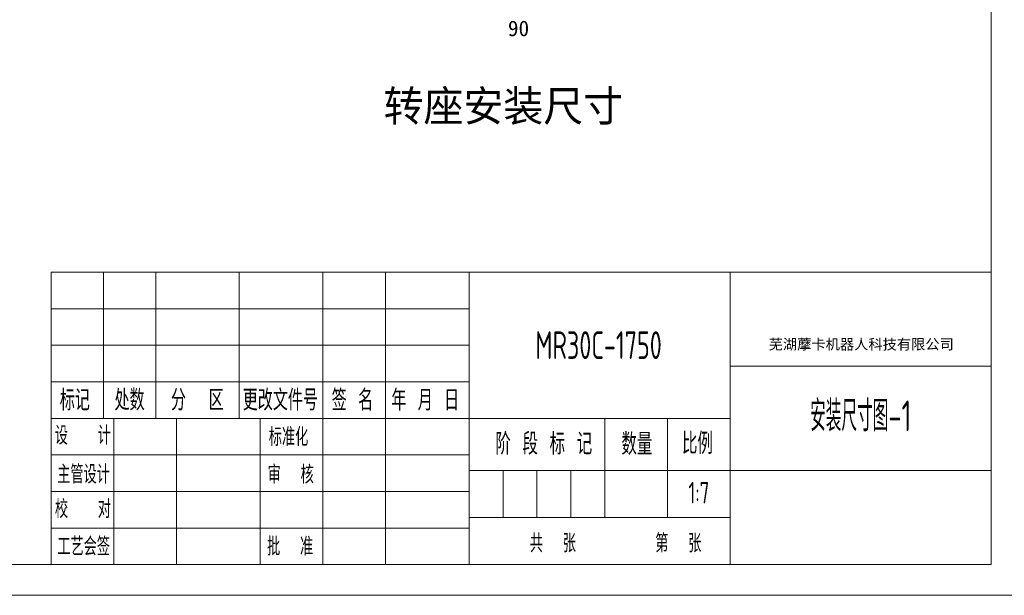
# Model space of a CAD drawing. Header units: millimetres. Extents: x 7702 to 16913, y -3294 to 4428.
# Tile 71 of 89: x 14127 to 15249, y -3294 to -2638. Entities that reach past the tile are written whole.
import ezdxf
from ezdxf.enums import TextEntityAlignment as Align

# ---------------------------------------------------------------- set-up
doc = ezdxf.new("R2010")
doc.units = ezdxf.units.MM
doc.header["$LTSCALE"] = 6
for name, color, linetype, lineweight in [('1轮廓实线层', 7, 'Continuous', 18), ('2细线层', 4, 'Continuous', 13), ('6文字层', 3, 'Continuous', 13), ('L2', 6, 'Continuous', 13), ('图框层', 7, 'Continuous', 18)]:
    doc.layers.add(name, color=color, linetype=linetype, lineweight=lineweight)
doc.layers.add('标注层', color=150, linetype='Continuous')
doc.styles.add('PC_TEXTSTYLE', font='ISOCP.SHX', dxfattribs={"width": 0.707, "bigfont": 'GBCBIG.SHX'})
doc.styles.add('SLDTEXTSTYLE1', font='txt')
doc.styles.add('仿宋体', font='txt')
doc.styles.add('标准汉字', font='gbenor.shx', dxfattribs={"bigfont": 'gbcbig.shx'})

# ---------------------------------------------------------------- blocks, each defined once
blk = doc.blocks.new('ZwmFrameMain_1_A4^_^无分区图框^_^landscape')
at = {"layer": '1轮廓实线层'}
for p in [(267, 200), (0, 0)]:
    blk.add_line(p, (267, 0), dxfattribs=at)
at = {"layer": '2细线层'}
blk.add_line((-25, -5), (272, -5), dxfattribs=at)
blk = doc.blocks.new('ZwmFrameMain_1_横向标题栏')
at = {"layer": '1轮廓实线层'}
for p, q in [((-153, 47.6), (0, 47.6)), ((-153, 0), (-153, 47.6))]:
    blk.add_line(p, q, dxfattribs=at)
at = {"layer": '2细线层', "color": 6, "linetype": 'Continuous'}
for p, q in [((-144.5, 23.8), (-144.5, 47.6)), ((-136, 23.8), (-136, 47.6)), ((-122.4, 23.8), (-122.4, 47.6)), ((-108.8, 0), (-108.8, 47.6)), ((-108.8, 23.8), (-108.8, 47.6)), ((-98.6, 0), (-98.6, 47.6)), ((-85, 0), (-85, 47.6)), ((-42.5, 0), (-42.5, 47.6)), ((-153, 41.65), (-85, 41.65)), ((-153, 35.7), (-85, 35.7)), ((-42.5, 32.3), (0, 32.3)), ((-153, 29.75), (-85, 29.75)), ((-153, 23.8), (-42.5, 23.8)), ((-142.8, 0), (-142.8, 23.8)), ((-132.6, 0), (-132.6, 23.8)), ((-62.9, 7.65), (-62.9, 23.8)), ((-52.7, 7.65), (-52.7, 23.8)), ((-153, 17.85), (-85, 17.85)), ((-85, 15.3), (0, 15.3)), ((-79.47, 7.65), (-79.47, 15.3)), ((-73.95, 7.65), (-73.95, 15.3)), ((-68.42, 7.65), (-68.42, 15.3)), ((-153, 11.9), (-85, 11.9)), ((-85, 7.65), (-42.5, 7.65)), ((-153, 5.95), (-85, 5.95))]:
    blk.add_line(p, q, dxfattribs=at)
at = {"layer": 'L2', "linetype": 'Continuous'}
blk.add_line((-119, 0), (-119, 23.8), dxfattribs=at)
at = {"layer": '6文字层', "color": 4, "linetype": 'Continuous', "insert": (-21.17, 35.77), "char_height": 1.7, "width": 46.9115, "attachment_point": 5, "style": '仿宋体'}
blk.add_mtext('芜湖藦卡机器人科技有限公司', dxfattribs=at)
at = {"layer": '6文字层', "color": 6, "style": '标准汉字'}
for s, insert, char_height, width, attachment_point in [('标记', (-149.17, 26.77), 3.4, 9.9025, 5), ('处数', (-140.26, 26.77), 3.4, 9.7325, 5), ('分  区', (-129.24, 26.77), 3.4, 16.2896, 5), ('更改文件号', (-115.72, 26.77), 3.4, 24.905, 5), ('签 名', (-103.99, 26.77), 3.4, 12.6286, 5), ('年 月 日', (-92.13, 26.77), 3.4, 20.3696, 5), ('设   计', (-147.87, 21.02), 2.975, 17.0478, 5), ('标准化', (-114.39, 20.78), 2.975, 13.1644, 5), ('阶 段 标 记', (-80.73, 17.89), 3.5, 25.8612, 7), ('数量', (-60.2, 17.85), 3.5, 8.5159, 7), ('比例', (-50.35, 17.98), 3.5, 7.9953, 7), ('主管设计', (-147.75, 14.68), 2.975, 17.1806, 5), ('审  核', (-114.03, 14.65), 2.975, 13.9931, 5), ('校   对', (-147.84, 9.04), 2.975, 17.2709, 5), ('工艺会签', (-147.73, 2.95), 2.975, 17.255, 5), ('批  准', (-114.13, 2.95), 2.975, 14.1047, 5), ('共  张        第  张', (-75.11, 1.97), 2.975, 51.7172, 7)]:
    blk.add_mtext(s, dxfattribs=dict(at, insert=insert, char_height=char_height, width=width, attachment_point=attachment_point))
at = {"layer": '6文字层', "color": 4, "style": 'PC_TEXTSTYLE', "flags": 8}
for tag, height, width, p, p2 in [('产品名称或材料标记', 4.5, 0.911854, (-77.25, 33.47), (-50.6, 33.47)), ('图样名称', 5, 2.846512, (-41.5, 21.71), (-1, 21.71)), ('图样代号', 5, 2.86875, (-41.5, 5.64), (-1, 5.64))]:
    blk.add_attdef(tag, text='', height=height, dxfattribs=dict(at, width=width)).set_placement(p, p2, align=Align.FIT)
at = {"layer": '6文字层', "color": 6, "style": 'PC_TEXTSTYLE', "width": 9.241641, "flags": 8}
blk.add_attdef('设计', text='', height=2.12, rotation=359.5768, dxfattribs=at).set_placement((-141.75, 19.99), (-133.89, 19.93), align=Align.FIT)
at = {"layer": '6文字层', "color": 6, "style": 'PC_TEXTSTYLE', "flags": 8}
for tag, height, width, p, p2 in [('审核', 2.12, 2.542374, (-141.61, 14.16), (-134.04, 14.16)), ('重量', 3.5, 1.685865, (-61.9, 10.1), (-53.7, 10.1)), ('比例', 3.5, 1.699352, (-51.7, 9.95), (-43.5, 9.95))]:
    blk.add_attdef(tag, text='', height=height, dxfattribs=dict(at, width=width)).set_placement(p, p2, align=Align.FIT)

msp = doc.modelspace()

# ---------------------------------------------------------------- block references
at = {"layer": '图框层', "xscale": 7, "yscale": 7, "zscale": 7}
msp.add_blockref('ZwmFrameMain_1_A4^_^无分区图框^_^landscape', (13365.33, -3258.96), dxfattribs=at)
at = {"layer": '图框层'}
ref = msp.add_blockref('ZwmFrameMain_1_横向标题栏', (15234.33, -3258.96), dxfattribs=dict(at, xscale=7, yscale=7, zscale=7))
ref.add_attrib('产品名称或材料标记', 'MR30C-1750', dxfattribs={"layer": '6文字层', "color": 4, "height": 31.5, "style": 'PC_TEXTSTYLE', "width": 0.707}).set_placement((14786.85, -3024.66), align=Align.CENTER)
ref.add_attrib('图样名称', '安装尺寸图-1', dxfattribs={"layer": '6文字层', "color": 4, "height": 35, "style": 'PC_TEXTSTYLE', "width": 0.707}).set_placement((15085.58, -3106.97), align=Align.CENTER)
ref.add_attrib('比例', '1:7', dxfattribs={"layer": '6文字层', "color": 6, "height": 24.5, "style": 'PC_TEXTSTYLE', "width": 0.707}).set_placement((14901.13, -3189.3), align=Align.CENTER)

# ---------------------------------------------------------------- texts
at = {"layer": '6文字层'}
msp.add_text('转座安装尺寸', height=35, dxfattribs=at).set_placement((14678.39, -2735.71), align=Align.MIDDLE)
at = {"layer": '标注层', "color": 3, "insert": (14683.59, -2639.11), "char_height": 17.776, "attachment_point": 1, "style": 'SLDTEXTSTYLE1'}
msp.add_mtext('\\A1;90', dxfattribs=at)

doc.saveas('drawing.dxf')
